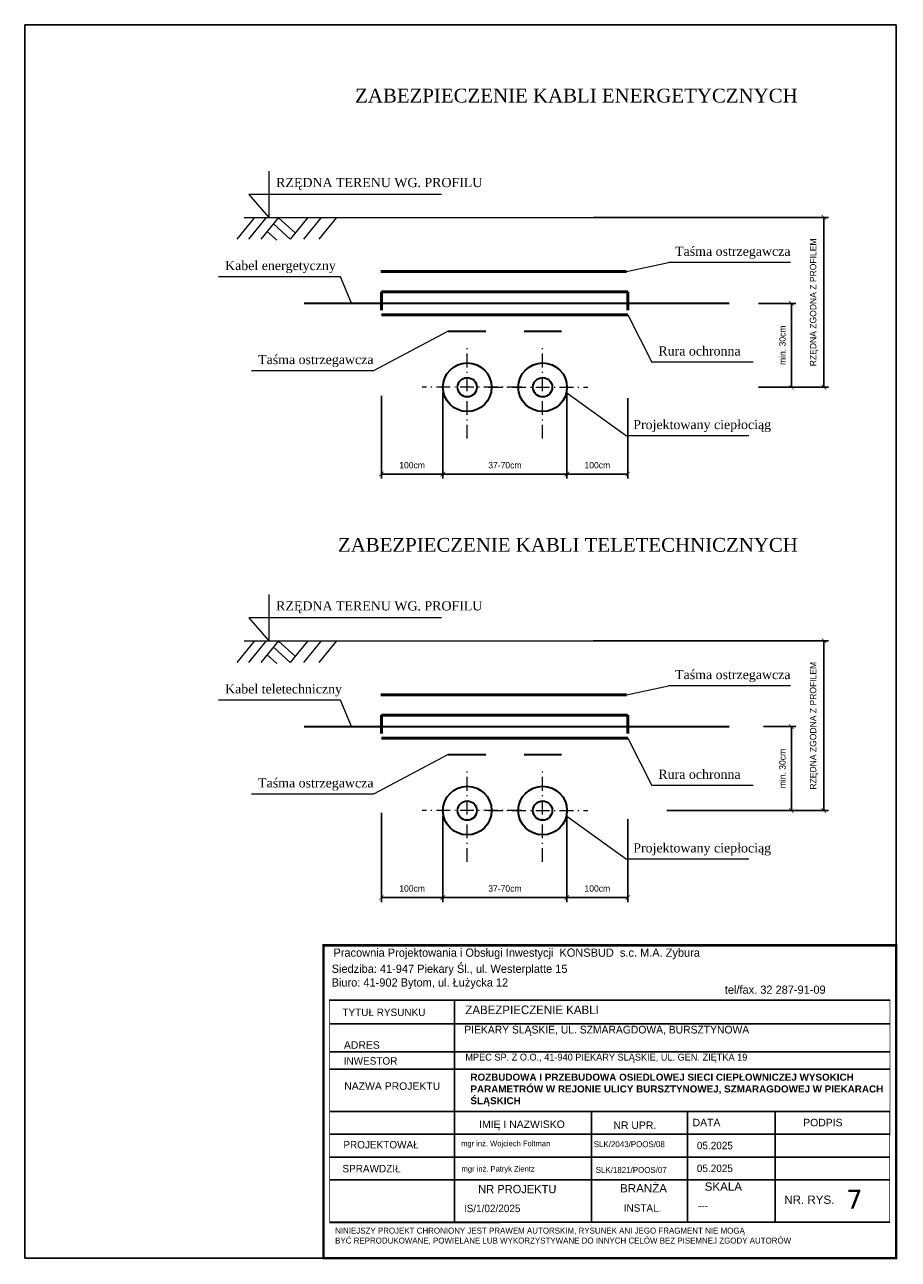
# Model space of a CAD drawing. Extents: x 6567519 to 6569315, y 5583523 to 5585607.
# Tile 47 of 67: x 6568926 to 6569022, y 5584101 to 5584236. Entities that reach past the tile are written whole.
import ezdxf

# ---------------------------------------------------------------- set-up
doc = ezdxf.new("R2010")
doc.units = 0
doc.header["$PDSIZE"] = 0.75
doc.linetypes.add('GAG', pattern=[2.5, 1.5, -0.5, 0, -0.5])
doc.linetypes.add('GAK', pattern=[3.5, 2, -0.7, 0.1, -0.7])
doc.layers.get('0').update_dxf_attribs({"linetype": 'CONTINUOUS', "lineweight": 13})
doc.layers.get('Defpoints').update_dxf_attribs({"linetype": 'CONTINUOUS'})
doc.layers.add('_D.OBRZEŻE', color=43, linetype='CONTINUOUS')
for name, color, linetype, lineweight in [('pomocnicza', 140, 'CONTINUOUS', 30), ('siec', 7, 'GAK', 70), ('tekst', 2, 'CONTINUOUS', 20)]:
    doc.layers.add(name, color=color, linetype=linetype, lineweight=lineweight)
doc.styles.add('Opisy018', font='verdana.ttf', dxfattribs={"height": 20})
doc.dimstyles.new('Kopia ISO-25', dxfattribs={"dimtxt": 0.7, "dimasz": 0.5, "dimexe": 0.5, "dimexo": 0.625, "dimtad": 1, "dimdsep": 46, "dimtxsty": 'Standard', "dimblk": 'ARCHTICK', "dimcen": 2.5, "dimadec": 0, "dimazin": 0, "dimtfac": 1, "dimtmove": 0, "dimatfit": 3, "dimfxl": 0, "dimarcsym": 0})

# ---------------------------------------------------------------- blocks, each defined once
blk = doc.blocks.new('_ArchTick')
at = {"color": 0, "linetype": 'ByBlock', "const_width": 0.15}
blk.add_lwpolyline([(-0.5, -0.5), (0.5, 0.5)], dxfattribs=at)
blk = doc.blocks.new('*D22')
at = {"layer": 'Defpoints', "color": 0, "linetype": 'ByBlock', "lineweight": 50}
for p in [(6568965.5, 5584196.2), (6568972.24, 5584196.51), (6568965.5, 5584187)]:
    blk.add_point(p, dxfattribs=at)
at = {"layer": 'siec', "color": 0, "linetype": 'ByBlock', "lineweight": -2}
for p, q in [((6568972.24, 5584195.88), (6568972.24, 5584186.5)), ((6568965.5, 5584195.58), (6568965.5, 5584186.5)), ((6568972.24, 5584187), (6568965.5, 5584187))]:
    blk.add_line(p, q, dxfattribs=at)
at = {"layer": 'siec', "color": 0, "linetype": 'ByBlock', "lineweight": -2, "xscale": 0.5, "yscale": 0.5, "zscale": 0.5, "rotation": 180}
blk.add_blockref('_ArchTick', (6568965.5, 5584187), dxfattribs=at)
at = {"layer": 'siec', "color": 0, "linetype": 'ByBlock', "lineweight": -2, "xscale": 0.5, "yscale": 0.5, "zscale": 0.5}
blk.add_blockref('_ArchTick', (6568972.24, 5584187), dxfattribs=at)
at = {"layer": 'siec', "color": 0, "linetype": 'ByBlock', "lineweight": 20, "insert": (6568968.87, 5584187.97), "char_height": 0.7, "attachment_point": 5}
blk.add_mtext('100cm', dxfattribs=at)
blk = doc.blocks.new('*D23')
at = {"layer": 'Defpoints', "color": 0, "linetype": 'ByBlock', "lineweight": 50}
for p in [(6568985.82, 5584196.51), (6568992.48, 5584195.95), (6568992.48, 5584187)]:
    blk.add_point(p, dxfattribs=at)
at = {"layer": 'siec', "color": 0, "linetype": 'ByBlock', "lineweight": -2}
for p, q in [((6568985.82, 5584195.88), (6568985.82, 5584186.5)), ((6568992.48, 5584195.32), (6568992.48, 5584186.5)), ((6568985.82, 5584187), (6568992.48, 5584187))]:
    blk.add_line(p, q, dxfattribs=at)
at = {"layer": 'siec', "color": 0, "linetype": 'ByBlock', "lineweight": -2, "xscale": 0.5, "yscale": 0.5, "zscale": 0.5, "rotation": 180}
blk.add_blockref('_ArchTick', (6568985.82, 5584187), dxfattribs=at)
at = {"layer": 'siec', "color": 0, "linetype": 'ByBlock', "lineweight": -2, "xscale": 0.5, "yscale": 0.5, "zscale": 0.5}
blk.add_blockref('_ArchTick', (6568992.48, 5584187), dxfattribs=at)
at = {"layer": 'siec', "color": 0, "linetype": 'ByBlock', "lineweight": 20, "insert": (6568989.15, 5584187.97), "char_height": 0.7, "attachment_point": 5}
blk.add_mtext('100cm', dxfattribs=at)
blk = doc.blocks.new('*D24')
at = {"layer": 'Defpoints', "color": 0, "linetype": 'ByBlock', "lineweight": 50}
for p in [(6568988.1, 5584215.09), (6569013.97, 5584215.09), (6569006.37, 5584196.51)]:
    blk.add_point(p, dxfattribs=at)
at = {"layer": 'siec', "color": 0, "linetype": 'ByBlock', "lineweight": -2}
for p, q in [((6568988.73, 5584215.09), (6569014.47, 5584215.09)), ((6569013.97, 5584196.51), (6569013.97, 5584215.09)), ((6569006.99, 5584196.51), (6569014.47, 5584196.51))]:
    blk.add_line(p, q, dxfattribs=at)
at = {"layer": 'siec', "color": 0, "linetype": 'ByBlock', "lineweight": -2, "xscale": 0.5, "yscale": 0.5, "zscale": 0.5}
for p, rotation in [((6569013.97, 5584215.09), 90), ((6569013.97, 5584196.51), 270)]:
    blk.add_blockref('_ArchTick', p, dxfattribs=dict(at, rotation=rotation))
at = {"layer": 'siec', "color": 0, "linetype": 'ByBlock', "lineweight": 20, "insert": (6569012.88, 5584205.8), "char_height": 0.7, "attachment_point": 5, "rotation": 90}
blk.add_mtext('RZĘDNA ZGODNA Z PROFILEM', dxfattribs=at)
blk = doc.blocks.new('*D25')
at = {"layer": 'Defpoints', "color": 0, "linetype": 'ByBlock', "lineweight": 50}
for p in [(6569006.17, 5584205.69), (6569006.17, 5584196.51), (6569010.4, 5584196.51)]:
    blk.add_point(p, dxfattribs=at)
at = {"layer": 'siec', "color": 0, "linetype": 'ByBlock', "lineweight": -2}
for p, q in [((6569006.8, 5584205.69), (6569010.9, 5584205.69)), ((6569010.4, 5584205.69), (6569010.4, 5584196.51)), ((6569006.8, 5584196.51), (6569010.9, 5584196.51))]:
    blk.add_line(p, q, dxfattribs=at)
at = {"layer": 'siec', "color": 0, "linetype": 'ByBlock', "lineweight": -2, "xscale": 0.5, "yscale": 0.5, "zscale": 0.5}
for p, rotation in [((6569010.4, 5584205.69), 90), ((6569010.4, 5584196.51), 270)]:
    blk.add_blockref('_ArchTick', p, dxfattribs=dict(at, rotation=rotation))
at = {"layer": 'siec', "color": 0, "linetype": 'ByBlock', "lineweight": 20, "insert": (6569009.42, 5584201.1), "char_height": 0.7, "attachment_point": 5, "rotation": 90}
blk.add_mtext('min. 30cm', dxfattribs=at)
blk = doc.blocks.new('*D26')
at = {"layer": 'Defpoints', "color": 0, "linetype": 'ByBlock', "lineweight": 50}
for p in [(6568972.24, 5584150.17), (6568985.82, 5584150.17), (6568985.82, 5584140.66)]:
    blk.add_point(p, dxfattribs=at)
at = {"layer": 'siec', "color": 0, "linetype": 'ByBlock', "lineweight": -2}
for p, q in [((6568972.24, 5584149.55), (6568972.24, 5584140.16)), ((6568985.82, 5584149.55), (6568985.82, 5584140.16)), ((6568972.24, 5584140.66), (6568985.82, 5584140.66))]:
    blk.add_line(p, q, dxfattribs=at)
at = {"layer": 'siec', "color": 0, "linetype": 'ByBlock', "lineweight": -2, "xscale": 0.5, "yscale": 0.5, "zscale": 0.5, "rotation": 180}
blk.add_blockref('_ArchTick', (6568972.24, 5584140.66), dxfattribs=at)
at = {"layer": 'siec', "color": 0, "linetype": 'ByBlock', "lineweight": -2, "xscale": 0.5, "yscale": 0.5, "zscale": 0.5}
blk.add_blockref('_ArchTick', (6568985.82, 5584140.66), dxfattribs=at)
at = {"layer": 'siec', "color": 0, "linetype": 'ByBlock', "lineweight": 20, "insert": (6568979.03, 5584141.64), "char_height": 0.7, "attachment_point": 5}
blk.add_mtext('37-70cm', dxfattribs=at)
blk = doc.blocks.new('*D27')
at = {"layer": 'Defpoints', "color": 0, "linetype": 'ByBlock', "lineweight": 50}
for p in [(6568965.5, 5584150.56), (6568972.24, 5584150.17), (6568965.5, 5584140.66)]:
    blk.add_point(p, dxfattribs=at)
at = {"layer": 'siec', "color": 0, "linetype": 'ByBlock', "lineweight": -2}
for p, q in [((6568965.5, 5584149.94), (6568965.5, 5584140.16)), ((6568972.24, 5584149.55), (6568972.24, 5584140.16)), ((6568972.24, 5584140.66), (6568965.5, 5584140.66))]:
    blk.add_line(p, q, dxfattribs=at)
at = {"layer": 'siec', "color": 0, "linetype": 'ByBlock', "lineweight": -2, "xscale": 0.5, "yscale": 0.5, "zscale": 0.5, "rotation": 180}
blk.add_blockref('_ArchTick', (6568965.5, 5584140.66), dxfattribs=at)
at = {"layer": 'siec', "color": 0, "linetype": 'ByBlock', "lineweight": -2, "xscale": 0.5, "yscale": 0.5, "zscale": 0.5}
blk.add_blockref('_ArchTick', (6568972.24, 5584140.66), dxfattribs=at)
at = {"layer": 'siec', "color": 0, "linetype": 'ByBlock', "lineweight": 20, "insert": (6568968.87, 5584141.64), "char_height": 0.7, "attachment_point": 5}
blk.add_mtext('100cm', dxfattribs=at)
blk = doc.blocks.new('*D28')
at = {"layer": 'Defpoints', "color": 0, "linetype": 'ByBlock', "lineweight": 50}
for p in [(6568985.82, 5584150.17), (6568992.48, 5584149.84), (6568992.48, 5584140.66)]:
    blk.add_point(p, dxfattribs=at)
at = {"layer": 'siec', "color": 0, "linetype": 'ByBlock', "lineweight": -2}
for p, q in [((6568985.82, 5584149.55), (6568985.82, 5584140.16)), ((6568992.48, 5584149.22), (6568992.48, 5584140.16)), ((6568985.82, 5584140.66), (6568992.48, 5584140.66))]:
    blk.add_line(p, q, dxfattribs=at)
at = {"layer": 'siec', "color": 0, "linetype": 'ByBlock', "lineweight": -2, "xscale": 0.5, "yscale": 0.5, "zscale": 0.5, "rotation": 180}
blk.add_blockref('_ArchTick', (6568985.82, 5584140.66), dxfattribs=at)
at = {"layer": 'siec', "color": 0, "linetype": 'ByBlock', "lineweight": -2, "xscale": 0.5, "yscale": 0.5, "zscale": 0.5}
blk.add_blockref('_ArchTick', (6568992.48, 5584140.66), dxfattribs=at)
at = {"layer": 'siec', "color": 0, "linetype": 'ByBlock', "lineweight": 20, "insert": (6568989.15, 5584141.64), "char_height": 0.7, "attachment_point": 5}
blk.add_mtext('100cm', dxfattribs=at)
blk = doc.blocks.new('*D29')
at = {"layer": 'Defpoints', "color": 0, "linetype": 'ByBlock', "lineweight": 50}
for p in [(6568988.1, 5584168.76), (6569013.97, 5584168.76), (6568996.15, 5584150.17)]:
    blk.add_point(p, dxfattribs=at)
at = {"layer": 'siec', "color": 0, "linetype": 'ByBlock', "lineweight": -2}
for p, q in [((6568988.73, 5584168.76), (6569014.47, 5584168.76)), ((6569013.97, 5584150.17), (6569013.97, 5584168.76)), ((6568996.78, 5584150.17), (6569014.47, 5584150.17))]:
    blk.add_line(p, q, dxfattribs=at)
at = {"layer": 'siec', "color": 0, "linetype": 'ByBlock', "lineweight": -2, "xscale": 0.5, "yscale": 0.5, "zscale": 0.5}
for p, rotation in [((6569013.97, 5584168.76), 90), ((6569013.97, 5584150.17), 270)]:
    blk.add_blockref('_ArchTick', p, dxfattribs=dict(at, rotation=rotation))
at = {"layer": 'siec', "color": 0, "linetype": 'ByBlock', "lineweight": 20, "insert": (6569012.88, 5584159.46), "char_height": 0.7, "attachment_point": 5, "rotation": 90}
blk.add_mtext('RZĘDNA ZGODNA Z PROFILEM', dxfattribs=at)
blk = doc.blocks.new('*D30')
at = {"layer": 'Defpoints', "color": 0, "linetype": 'ByBlock', "lineweight": 50}
for p in [(6569006.72, 5584159.36), (6569006.72, 5584150.17), (6569010.4, 5584150.17)]:
    blk.add_point(p, dxfattribs=at)
at = {"layer": 'siec', "color": 0, "linetype": 'ByBlock', "lineweight": -2}
for p, q in [((6569007.34, 5584159.36), (6569010.9, 5584159.36)), ((6569010.4, 5584159.36), (6569010.4, 5584150.17)), ((6569007.34, 5584150.17), (6569010.9, 5584150.17))]:
    blk.add_line(p, q, dxfattribs=at)
at = {"layer": 'siec', "color": 0, "linetype": 'ByBlock', "lineweight": -2, "xscale": 0.5, "yscale": 0.5, "zscale": 0.5}
for p, rotation in [((6569010.4, 5584159.36), 90), ((6569010.4, 5584150.17), 270)]:
    blk.add_blockref('_ArchTick', p, dxfattribs=dict(at, rotation=rotation))
at = {"layer": 'siec', "color": 0, "linetype": 'ByBlock', "lineweight": 20, "insert": (6569009.42, 5584154.77), "char_height": 0.7, "attachment_point": 5, "rotation": 90}
blk.add_mtext('min. 30cm', dxfattribs=at)
blk = doc.blocks.new('*D31')
at = {"layer": 'Defpoints', "color": 0, "linetype": 'ByBlock', "lineweight": 50}
for p in [(6568972.24, 5584196.51), (6568985.82, 5584196.51), (6568985.82, 5584187)]:
    blk.add_point(p, dxfattribs=at)
at = {"layer": 'siec', "color": 0, "linetype": 'ByBlock', "lineweight": -2}
for p, q in [((6568972.24, 5584195.88), (6568972.24, 5584186.5)), ((6568985.82, 5584195.88), (6568985.82, 5584186.5)), ((6568972.24, 5584187), (6568985.82, 5584187))]:
    blk.add_line(p, q, dxfattribs=at)
at = {"layer": 'siec', "color": 0, "linetype": 'ByBlock', "lineweight": -2, "xscale": 0.5, "yscale": 0.5, "zscale": 0.5, "rotation": 180}
blk.add_blockref('_ArchTick', (6568972.24, 5584187), dxfattribs=at)
at = {"layer": 'siec', "color": 0, "linetype": 'ByBlock', "lineweight": -2, "xscale": 0.5, "yscale": 0.5, "zscale": 0.5}
blk.add_blockref('_ArchTick', (6568985.82, 5584187), dxfattribs=at)
at = {"layer": 'siec', "color": 0, "linetype": 'ByBlock', "lineweight": 20, "insert": (6568979.03, 5584187.97), "char_height": 0.7, "attachment_point": 5}
blk.add_mtext('37-70cm', dxfattribs=at)

msp = doc.modelspace()

# ---------------------------------------------------------------- linework, layer by layer
at = {"layer": '_D.OBRZEŻE', "color": 0}
for p, q in [((6568959.801, 5584129.424), (6569021.187, 5584129.424)), ((6568973.514, 5584105.114), (6568973.514, 5584129.424)), ((6568959.819, 5584126.825), (6569021.187, 5584126.825)), ((6568959.829, 5584123.757), (6569021.186, 5584123.757)), ((6568959.829, 5584121.868), (6569021.185, 5584121.868)), ((6568959.829, 5584117.24), (6569021.183, 5584117.24)), ((6568988.514, 5584105.114), (6568988.514, 5584117.24)), ((6568999.021, 5584105.114), (6568999.021, 5584117.24)), ((6569008.615, 5584105.114), (6569008.615, 5584117.24)), ((6568959.829, 5584114.74), (6569021.182, 5584114.74)), ((6568959.829, 5584112.24), (6569021.182, 5584112.24)), ((6568959.829, 5584109.74), (6569021.181, 5584109.74)), ((6568959.829, 5584105.114), (6569021.179, 5584105.114))]:
    msp.add_line(p, q, dxfattribs=at)
for points, const_width in [([(6568959.17, 5584135.424), (6569021.87, 5584135.424), (6569021.87, 5584101.188), (6568959.17, 5584101.188)], 0.259), ([(6569021.187, 5584129.437), (6568959.829, 5584129.437), (6568959.829, 5584105.039), (6569021.179, 5584105.077)], 0.0739)]:
    msp.add_lwpolyline(points, close=True, dxfattribs=dict(at, const_width=const_width))
at = {"layer": 'pomocnicza', "color": 0, "lineweight": 25, "ltscale": 0.001}
for p, q in [((6568926.443, 5584101.188), (6568926.443, 5584236.188)), ((6568926.443, 5584236.188), (6568938.943, 5584236.188)), ((6568938.943, 5584236.188), (6569021.87, 5584236.188)), ((6569021.87, 5584236.188), (6569021.87, 5584101.188)), ((6568926.443, 5584101.188), (6569021.87, 5584101.188))]:
    msp.add_line(p, q, dxfattribs=at)
at = {"layer": 'pomocnicza', "color": 0, "lineweight": 20}
for p, q in [((6568953.164, 5584220.148), (6568953.164, 5584215.084)), ((6568972.086, 5584217.616), (6568951.007, 5584217.616)), ((6568951.007, 5584217.616), (6568953.164, 5584215.084)), ((6568951.625, 5584215.072), (6568949.685, 5584212.73)), ((6568952.888, 5584215.072), (6568950.948, 5584212.73)), ((6568954.244, 5584215.072), (6568952.303, 5584212.73)), ((6568956.062, 5584213.398), (6568954.236, 5584215.063)), ((6568957.447, 5584215.069), (6568955.507, 5584212.727)), ((6568958.926, 5584215.069), (6568956.985, 5584212.727)), ((6568960.589, 5584215.069), (6568958.649, 5584212.727)), ((6568954.064, 5584212.591), (6568952.985, 5584213.553)), ((6568955.507, 5584212.727), (6568953.68, 5584214.393)), ((6568992.338, 5584209.172), (6568996.942, 5584210.156)), ((6569010.312, 5584210.156), (6568996.942, 5584210.156)), ((6568961.027, 5584208.593), (6568947.657, 5584208.593)), ((6568962.239, 5584205.693), (6568961.027, 5584208.593)), ((6568992.475, 5584204.445), (6568995.111, 5584199.244)), ((6568972.819, 5584202.638), (6568964.647, 5584198.304)), ((6568964.647, 5584198.304), (6568951.277, 5584198.304)), ((6569006.226, 5584199.244), (6568995.111, 5584199.244)), ((6568985.821, 5584195.903), (6568992.361, 5584191.19)), ((6569005.731, 5584191.19), (6568992.361, 5584191.19)), ((6568953.164, 5584173.815), (6568953.164, 5584168.75)), ((6568972.086, 5584171.283), (6568951.007, 5584171.283)), ((6568951.007, 5584171.283), (6568953.164, 5584168.75)), ((6568951.625, 5584168.739), (6568949.685, 5584166.397)), ((6568952.888, 5584168.739), (6568950.948, 5584166.397)), ((6568954.244, 5584168.739), (6568952.303, 5584166.397)), ((6568956.062, 5584167.064), (6568954.236, 5584168.73)), ((6568957.447, 5584168.736), (6568955.507, 5584166.394)), ((6568958.926, 5584168.736), (6568956.985, 5584166.394)), ((6568960.589, 5584168.736), (6568958.649, 5584166.394)), ((6568954.064, 5584166.258), (6568952.985, 5584167.22)), ((6568955.507, 5584166.394), (6568953.68, 5584168.059)), ((6568992.338, 5584162.838), (6568996.942, 5584163.823)), ((6569010.312, 5584163.823), (6568996.942, 5584163.823)), ((6568961.027, 5584162.259), (6568947.657, 5584162.259)), ((6568962.239, 5584159.359), (6568961.027, 5584162.259)), ((6568992.475, 5584158.112), (6568995.111, 5584152.91)), ((6568972.819, 5584156.305), (6568964.647, 5584151.97)), ((6569006.226, 5584152.91), (6568995.111, 5584152.91)), ((6568964.647, 5584151.97), (6568951.277, 5584151.97)), ((6568985.821, 5584149.57), (6568992.361, 5584144.857)), ((6569005.731, 5584144.857), (6568992.361, 5584144.857))]:
    msp.add_line(p, q, dxfattribs=at)
at = {"layer": 'pomocnicza', "color": 0, "linetype": 'ByBlock', "lineweight": 20}
for p, q in [((6568950.488, 5584215.084), (6569009.351, 5584215.091)), ((6568950.488, 5584168.75), (6569009.351, 5584168.758))]:
    msp.add_line(p, q, dxfattribs=at)
at = {"layer": 'pomocnicza', "color": 0, "lineweight": 35}
for p, q in [((6568972.819, 5584202.638), (6568976.936, 5584202.638)), ((6568981.126, 5584202.638), (6568985.243, 5584202.638)), ((6568972.819, 5584156.305), (6568976.936, 5584156.305)), ((6568981.126, 5584156.305), (6568985.243, 5584156.305))]:
    msp.add_line(p, q, dxfattribs=at)
at = {"layer": 'pomocnicza', "color": 0, "linetype": 'GAG', "lineweight": 20}
for p, q in [((6568974.903, 5584190.883), (6568974.903, 5584201.026)), ((6568983.16, 5584190.883), (6568983.16, 5584201.026)), ((6568980.835, 5584196.507), (6568969.956, 5584196.507)), ((6568977.227, 5584196.507), (6568988.107, 5584196.507)), ((6568974.903, 5584144.55), (6568974.903, 5584154.693)), ((6568983.16, 5584144.55), (6568983.16, 5584154.693)), ((6568980.835, 5584150.174), (6568969.956, 5584150.174)), ((6568977.227, 5584150.174), (6568988.107, 5584150.174))]:
    msp.add_line(p, q, dxfattribs=at)
at = {"layer": 'pomocnicza', "color": 0, "lineweight": 35}
for centre, radius in [((6568974.903, 5584196.507), 2.661), ((6568983.16, 5584196.507), 2.661), ((6568974.903, 5584196.507), 1.055), ((6568983.16, 5584196.507), 1.055), ((6568974.903, 5584150.174), 2.661), ((6568983.16, 5584150.174), 2.661), ((6568974.903, 5584150.174), 1.055), ((6568983.16, 5584150.174), 1.055)]:
    msp.add_circle(centre, radius, dxfattribs=at)
at = {"layer": 'siec', "color": 0, "linetype": 'ByBlock', "lineweight": 50}
for p, q in [((6568965.44, 5584209.172), (6568992.338, 5584209.172)), ((6568992.475, 5584206.94), (6568965.501, 5584206.94)), ((6568965.501, 5584204.445), (6568992.475, 5584204.445)), ((6568965.44, 5584162.838), (6568992.338, 5584162.838)), ((6568992.475, 5584160.607), (6568965.501, 5584160.607)), ((6568965.501, 5584158.112), (6568992.475, 5584158.112))]:
    msp.add_line(p, q, dxfattribs=at)
at = {"layer": 'siec', "color": 0, "lineweight": 50}
for p, q in [((6568965.501, 5584206.94), (6568965.501, 5584204.445)), ((6568992.475, 5584206.94), (6568992.475, 5584204.445)), ((6568965.501, 5584160.607), (6568965.501, 5584158.112)), ((6568992.475, 5584160.607), (6568992.475, 5584158.112))]:
    msp.add_line(p, q, dxfattribs=at)
at = {"layer": 'siec', "color": 0, "linetype": 'ByBlock', "lineweight": 30}
for p, q in [((6568957.033, 5584205.693), (6569003.572, 5584205.693)), ((6568957.033, 5584159.359), (6569003.572, 5584159.359))]:
    msp.add_line(p, q, dxfattribs=at)

# ---------------------------------------------------------------- texts
at = {"layer": '_D.OBRZEŻE', "color": 0, "attachment_point": 1}
for s, insert, char_height, width in [('Pracownia Projektowania i Obsługi Inwestycji  KONSBUD  s.c. M.A. Zybura{\\Q15;              }', (6568960.256, 5584135.073), 0.9, 281.08878), ('Siedziba: 41-947 Piekary Śl., ul. Westerplatte 15\\PBiuro: 41-902 Bytom, ul. Łużycka 12', (6568960.059, 5584133.31), 0.9, 48.07269), ('{\\H0.8612x; tel/fax. 32 287-91-09}\\P ', (6569002.782, 5584131.02), 1.045, 31.98503), ('TYTUŁ RYSUNKU', (6568961.237, 5584128.499), 0.81625, 23.69262), ('ZABEZPIECZENIE KABLI', (6568974.702, 5584128.834), 0.9405, 47.74268), ('PIEKARY ŚLĄSKIE, UL. SZMARAGDOWA, BURSZTYNOWA', (6568974.584, 5584126.621), 0.84645, 45.94637), ('{\\fArial|b0|i0|c238|p34;ADRES }', (6568961.4, 5584124.923), 0.81625, 23.69262), ('INWESTOR', (6568961.378, 5584123.178), 0.8162, 23.69262), ('MPEC SP. Z O.O., 41-940 PIEKARY ŚLĄSKIE, UL. GEN. ZIĘTKA 19', (6568974.7, 5584123.559), 0.75, 51.59646), ('{\\fArial|b1|i0|c238|p34;\\H0.819x;ROZBUDOWA I PRZEBUDOWA OSIEDLOWEJ SIECI CIEPŁOWNICZEJ WYSOKICH PARAMETRÓW W REJONIE ULICY BURSZTYNOWEJ, SZMARAGDOWEJ W PIEKARACH ŚLĄSKICH\\fArial|b0|i0|c238|p34;\\H1.221x;  }', (6568975.253, 5584121.376), 0.942155, 47.58608), ('{\\fArial|b0|i0|c238|p34;NAZWA PROJEKTU}', (6568961.436, 5584120.427), 0.81625, 23.69262), ('{\\fArial|b0|i0|c238|p34;\\Q0;IMIĘ I NAZWISKO}', (6568976.211, 5584116.249), 0.81625, 23.69262), ('{\\fArial|b0|i0|c238|p34;NR UPR.}', (6568990.917, 5584116.142), 0.81625, 23.69262), ('{\\fArial|b0|i0|c238|p34;\\Q0;DATA}', (6568999.586, 5584116.436), 0.81625, 23.69262), ('{\\fArial|b0|i0|c238|p34;\\Q0;PODPIS}', (6569011.698, 5584116.436), 0.81625, 23.69262), ('PROJEKTOWAŁ', (6568961.344, 5584114.009), 0.81625, 23.69262), ('mgr inż. Wojciech Foltman', (6568974.235, 5584114.034), 0.6, 23.69262), ('SLK/2043/POOS/08', (6568988.762, 5584113.983), 0.65, 22.50798), ('05.2025', (6569000.051, 5584113.923), 0.8162, 23.69262), ('SPRAWDZIŁ', (6568961.24, 5584111.391), 0.8162, 23.69262), ('mgr inż. Patryk Zientz', (6568974.279, 5584111.262), 0.6, 23.69262), ('SLK/1821/POOS/07', (6568988.976, 5584111.168), 0.65, 22.50798), ('05.2025', (6569000.051, 5584111.423), 0.8162, 23.69262), ('NR PROJEKTU', (6568976.109, 5584109.198), 0.90694, 23.69262), ('{\\fArial|b0|i0|c238|p34;\\Q0;BRANŻA}', (6568991.639, 5584109.285), 0.90694, 23.69262), ('{\\fArial|b0|i0|c238|p34;\\Q0;SKALA}', (6569000.909, 5584109.473), 0.90694, 23.69262), ('{\\fArial|b0|i0|c238|p34;\\Q0;NR. RYS.}', (6569009.623, 5584108.036), 0.90694, 23.69262), ('\\A1;    IS/1/02/2025', (6568973.329, 5584107.036), 0.81625, 23.69262), ('^IINSTAL.', (6568988.778, 5584107.079), 0.8162, 23.69262), ('^I ---', (6568996.612, 5584107.355), 0.8162, 23.69262), (' NINIEJSZY PROJEKT CHRONIONY JEST PRAWEM AUTORSKIM, RYSUNEK ANI JEGO FRAGMENT NIE MOGĄ\\P BYĆ REPRODUKOWANE, POWIELANE LUB WYKORZYSTYWANE DO INNYCH CELÓW BEZ PISEMNEJ ZGODY AUTORÓW', (6568960.197, 5584104.519), 0.65, 72.48965)]:
    msp.add_mtext(s, dxfattribs=dict(at, insert=insert, char_height=char_height, width=width))
at = {"layer": '_D.OBRZEŻE', "color": 0, "insert": (6569016.386, 5584108.678), "char_height": 2.09, "width": 3.42005, "attachment_point": 1, "style": 'Opisy018'}
msp.add_mtext('7', dxfattribs=at)
at = {"layer": 'tekst', "color": 0, "attachment_point": 1}
for s, insert, char_height, width in [('{\\fTimes New Roman|b0|i0|c238|p18;ZABEZPIECZENIE KABLI ENERGETYCZNYCH}', (6568962.631, 5584229.182), 1.512, 49.44111), ('{\\fTimes New Roman|b0|i0|c238|p18;RZĘDNA TERENU WG. PROFILU}', (6568953.983, 5584219.417), 1.008, 32.96074), ('{\\fTimes New Roman|b0|i0|c238|p18;Taśma ostrzegawcza}', (6568997.669, 5584211.897), 1.008, 32.96074), ('{\\fTimes New Roman|b0|i0|c238|p18;Kabel energetyczny}', (6568948.384, 5584210.334), 1.008, 32.96074), ('{\\fTimes New Roman|b0|i0|c238|p18;Rura ochronna }', (6568995.838, 5584200.985), 1.008, 32.96074), ('{\\fTimes New Roman|b0|i0|c238|p18;Taśma ostrzegawcza}', (6568952.004, 5584200.045), 1.008, 32.96074), ('{\\fTimes New Roman|b0|i0|c238|p18;Projektowany ciepłociąg}', (6568993.088, 5584192.931), 1.008, 32.96074), ('{\\fTimes New Roman|b0|i0|c238|p18;ZABEZPIECZENIE KABLI TELETECHNICZNYCH}', (6568960.749, 5584180.011), 1.512, 49.44111), ('{\\fTimes New Roman|b0|i0|c238|p18;RZĘDNA TERENU WG. PROFILU}', (6568953.983, 5584173.083), 1.008, 32.96074), ('{\\fTimes New Roman|b0|i0|c238|p18;Taśma ostrzegawcza}', (6568997.669, 5584165.564), 1.008, 32.96074), ('{\\fTimes New Roman|b0|i0|c238|p18;Kabel teletechniczny}', (6568948.384, 5584164), 1.008, 32.96074), ('{\\fTimes New Roman|b0|i0|c238|p18;Taśma ostrzegawcza}', (6568952.004, 5584153.711), 1.008, 32.96074), ('{\\fTimes New Roman|b0|i0|c238|p18;Rura ochronna }', (6568995.838, 5584154.651), 1.008, 32.96074), ('{\\fTimes New Roman|b0|i0|c238|p18;Projektowany ciepłociąg}', (6568993.088, 5584146.598), 1.008, 32.96074)]:
    msp.add_mtext(s, dxfattribs=dict(at, insert=insert, char_height=char_height, width=width))

# ---------------------------------------------------------------- dimensions: what is measured, and where the dimension line sits
at = {"layer": 'siec', "color": 0, "linetype": 'ByBlock', "lineweight": 20}
for base, p1, p2, picture, middle in [((6569013.974, 5584215.088), (6569006.369, 5584196.507), (6568988.104, 5584215.088), '*D24', (6569012.882, 5584205.798)), ((6569013.974, 5584168.755), (6568996.154, 5584150.174), (6568988.104, 5584168.755), '*D29', (6569012.882, 5584159.465))]:
    dim = msp.add_linear_dim(base=base, p1=p1, p2=p2, angle=90, text='RZĘDNA ZGODNA Z PROFILEM', dimstyle='Kopia ISO-25', dxfattribs=at)
    dim.commit()
    dim.dimension.update_dxf_attribs({"geometry": picture, "text_midpoint": middle})
for p1, p2, distance, text, picture, middle in [((6569006.173, 5584205.693), (6569006.173, 5584196.507), 4.226, 'min. 30cm', '*D25', (6569009.423, 5584201.1)), ((6568972.242, 5584196.507), (6568985.821, 5584196.507), -9.509, '37-70cm', '*D31', (6568979.031, 5584187.973)), ((6569006.715, 5584159.359), (6569006.715, 5584150.174), 3.683, 'min. 30cm', '*D30', (6569009.423, 5584154.767)), ((6568972.242, 5584150.174), (6568985.821, 5584150.174), -9.509, '37-70cm', '*D26', (6568979.031, 5584141.64))]:
    dim = msp.add_aligned_dim(p1=p1, p2=p2, distance=distance, text=text, dimstyle='Kopia ISO-25', dxfattribs=at)
    dim.commit()
    dim.dimension.update_dxf_attribs({"geometry": picture, "text_midpoint": middle})
for base, p1, p2, picture, middle in [((6568965.501, 5584186.998), (6568972.242, 5584196.507), (6568965.501, 5584196.204), '*D22', (6568968.871, 5584187.973)), ((6568992.475, 5584186.998), (6568985.821, 5584196.507), (6568992.475, 5584195.947), '*D23', (6568989.148, 5584187.973)), ((6568965.501, 5584140.665), (6568972.242, 5584150.174), (6568965.501, 5584150.561), '*D27', (6568968.871, 5584141.64)), ((6568992.475, 5584140.665), (6568985.821, 5584150.174), (6568992.475, 5584149.845), '*D28', (6568989.148, 5584141.64))]:
    dim = msp.add_linear_dim(base=base, p1=p1, p2=p2, text='100cm', dimstyle='Kopia ISO-25', dxfattribs=at)
    dim.commit()
    dim.dimension.update_dxf_attribs({"geometry": picture, "text_midpoint": middle})

doc.saveas('drawing.dxf')
